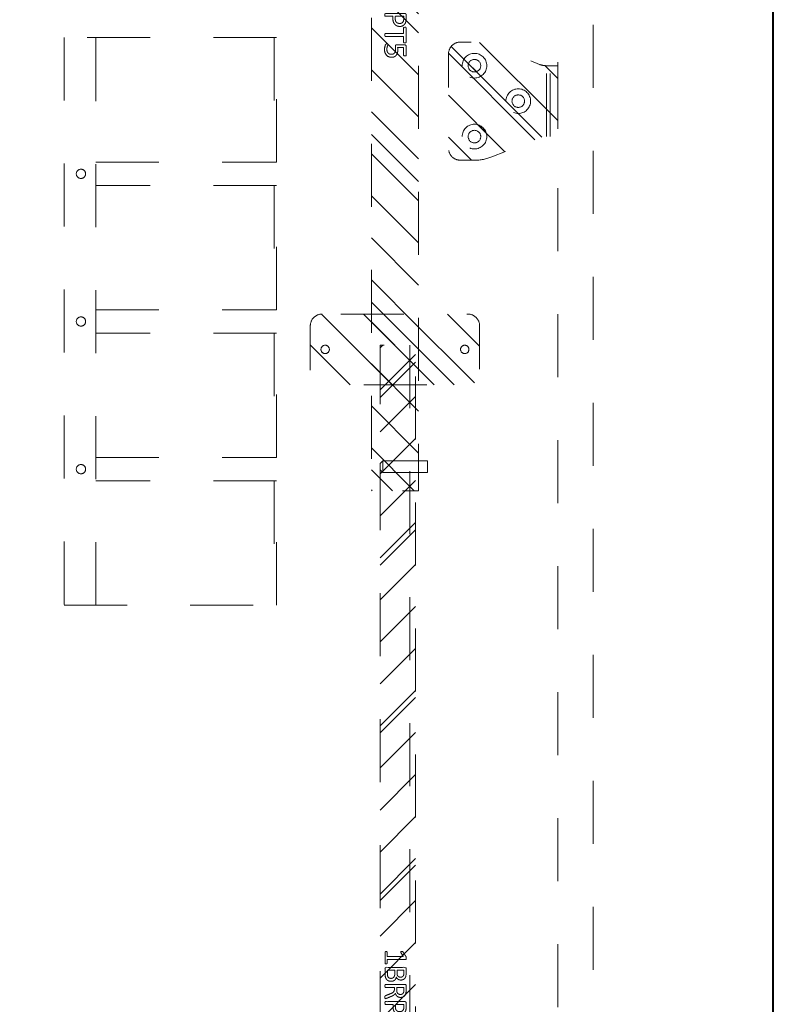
# Model space of a CAD drawing. Header units: inches. Extents: x -463 to -294, y -230 to 12.
# Tile 50 of 68: x -347 to -332, y -26 to -5. Entities that reach past the tile are written whole.
import ezdxf

# ---------------------------------------------------------------- set-up
doc = ezdxf.new("R2010")
doc.units = ezdxf.units.IN
doc.header["$LTSCALE"] = 32
doc.header["$MEASUREMENT"] = 0
doc.linetypes.add('Dash Style-1', pattern=[0.083328, 0.041656, -0.041672])
for name, color, linetype, lineweight in [('DashLine', 7, 'Dash Style-1', 13), ('DashLineFill', 7, 'Dash Style-1', 13), ('Drawing', 7, 'Continuous', 18), ('Metal-DeskStructure', 7, 'Continuous', 13), ('None', 7, 'Continuous', 18), ('SolidLine', 7, 'Continuous', 15), ('Wood_1-H', 7, 'Continuous', 13), ('Wood_1-V', 7, 'Continuous', 13)]:
    doc.layers.add(name, color=color, linetype=linetype, lineweight=lineweight)
pattern_1 = [(45, (0, 0), (-1.61302, 1.93572), []), (45, (-1.0608, 1.0608), (-0.472346, 0.416761), [])]

# ---------------------------------------------------------------- blocks, each defined once
blk = doc.blocks.new('Group-13')
at = {"layer": 'Wood_1-H'}
for points in [[(27.936, 22.895), (27.936, -48.877)], [(27.936, -47.814), (27.936, 22.895), (27.936, 22.895)], [(27.936, -48.877), (27.956, -48.877), (27.956, 22.895), (27.936, 22.895), (27.936, -48.877)], [(27.936, 22.895), (27.956, 22.895), (27.956, -47.814), (27.936, -47.814), (27.936, 22.895)], [(27.956, 22.895), (27.956, -48.877)], [(27.956, -47.814), (27.956, 22.895), (27.956, 22.895)]]:
    blk.add_lwpolyline(points, dxfattribs=at)
at = {"layer": 'Wood_1-V'}
for points in [[(-2.025, -48.877), (27.936, -48.877), (27.936, 22.895), (-2.025, 22.895), (-2.025, -48.877)], [(-2.025, 22.895), (27.936, 22.895), (27.936, -47.814), (-2.025, -47.814), (-2.025, 22.895)], [(27.936, 22.895), (27.936, -48.877)], [(27.936, -47.814), (27.936, 22.895), (27.936, 22.895)]]:
    blk.add_lwpolyline(points, dxfattribs=at)
blk = doc.blocks.new('Group-44')
at = {"layer": 'Metal-DeskStructure', "color": 7}
for points, knots in [([(-0.187, 1.906), (-0.194, 1.906), (-0.208, 1.909), (-0.211, 1.917), (-0.211, 2.036), (-0.211, 2.155), (-0.209, 2.159), (-0.204, 2.162), (-0.194, 2.164), (-0.181, 2.164), (-0.172, 2.162), (-0.167, 2.161), (-0.163, 2.155), (-0.163, 2.106), (-0.163, 2.059), (0.007, 2.059), (0.177, 2.059), (0.151, 2.102), (0.125, 2.146), (0.123, 2.151), (0.121, 2.161), (0.125, 2.164), (0.136, 2.166), (0.148, 2.166), (0.158, 2.166), (0.164, 2.164), (0.167, 2.161), (0.169, 2.157), (0.202, 2.105), (0.236, 2.054), (0.237, 2.052), (0.237, 2.048), (0.239, 2.042), (0.239, 2.025), (0.239, 2.007), (0.236, 2.002), (0.232, 2), (0.034, 2), (-0.163, 2), (-0.163, 1.959), (-0.163, 1.915), (-0.167, 1.911), (-0.172, 1.908), (-0.181, 1.906), (-0.187, 1.906)], [0, 0, 0, 0.00261, 0.007831, 0.010441, 0.176195, 0.178805, 0.181415, 0.184026, 0.186636, 0.188594, 0.190551, 0.192509, 0.194467, 0.244389, 0.244389, 0.424498, 0.424498, 0.47805, 0.47805, 0.484241, 0.490432, 0.496622, 0.502813, 0.507071, 0.510941, 0.514811, 0.518682, 0.518682, 0.576295, 0.576295, 0.578743, 0.58119, 0.583638, 0.590247, 0.593184, 0.596122, 0.599059, 0.911881, 0.911881, 0.976501, 0.982376, 0.988251, 0.994125, 1, 1, 1]), ([(-0.082, 1.535), (-0.104, 1.535), (-0.139, 1.546), (-0.169, 1.564), (-0.189, 1.592), (-0.211, 1.642), (-0.211, 1.749), (-0.211, 1.815), (-0.2, 1.83), (0.013, 1.83), (0.226, 1.83), (0.237, 1.815), (0.237, 1.757), (0.237, 1.666), (0.221, 1.614), (0.193, 1.581), (0.151, 1.562), (0.108, 1.562), (0.079, 1.57), (0.055, 1.585), (0.034, 1.609), (0.029, 1.622), (0.025, 1.603), (0.007, 1.572), (-0.021, 1.548), (-0.06, 1.535), (-0.082, 1.535)], [0, 0, 0, 0.031455, 0.06291, 0.094366, 0.125821, 0.188731, 0.266159, 0.275837, 0.285516, 0.435531, 0.44521, 0.454888, 0.521427, 0.574659, 0.627891, 0.681123, 0.734355, 0.762747, 0.791139, 0.819531, 0.847924, 0.847924, 0.885943, 0.923962, 0.961981, 1, 1, 1]), ([(-0.086, 1.598), (-0.065, 1.598), (-0.036, 1.61), (-0.015, 1.634), (-0.004, 1.671), (-0.004, 1.735), (-0.004, 1.771), (-0.083, 1.771), (-0.161, 1.771), (-0.161, 1.728), (-0.161, 1.644), (-0.133, 1.61), (-0.104, 1.598), (-0.086, 1.598)], [0, 0, 0, 0.079156, 0.158312, 0.237468, 0.316624, 0.419526, 0.419526, 0.643799, 0.643799, 0.767809, 0.883905, 0.941952, 1, 1, 1]), ([(0.117, 1.623), (0.134, 1.623), (0.16, 1.633), (0.178, 1.653), (0.188, 1.684), (0.188, 1.74), (0.188, 1.771), (0.116, 1.771), (0.044, 1.771), (0.044, 1.737), (0.044, 1.681), (0.055, 1.651), (0.075, 1.633), (0.103, 1.623), (0.117, 1.623)], [0, 0, 0, 0.074499, 0.148998, 0.223496, 0.297995, 0.395417, 0.395417, 0.61891, 0.61891, 0.724928, 0.793696, 0.862464, 0.931232, 1, 1, 1]), ([(-0.202, 1.168), (-0.205, 1.168), (-0.209, 1.17), (-0.211, 1.178), (-0.213, 1.191), (-0.213, 1.209), (-0.211, 1.22), (-0.209, 1.228), (-0.204, 1.231), (-0.198, 1.233), (-0.145, 1.253), (-0.093, 1.274), (-0.074, 1.281), (-0.045, 1.296), (-0.023, 1.318), (-0.012, 1.348), (-0.012, 1.387), (-0.012, 1.407), (-0.107, 1.407), (-0.205, 1.407), (-0.209, 1.41), (-0.211, 1.418), (-0.213, 1.429), (-0.213, 1.445), (-0.211, 1.456), (-0.209, 1.464), (-0.205, 1.467), (0.006, 1.467), (0.226, 1.467), (0.237, 1.453), (0.237, 1.397), (0.237, 1.333), (0.236, 1.311), (0.234, 1.301), (0.23, 1.276), (0.21, 1.235), (0.18, 1.209), (0.141, 1.194), (0.097, 1.194), (0.06, 1.207), (0.033, 1.229), (0.014, 1.263), (0.007, 1.281), (0.001, 1.27), (-0.014, 1.252), (-0.034, 1.237), (-0.062, 1.224), (-0.078, 1.216), (-0.127, 1.196), (-0.176, 1.176), (-0.189, 1.17), (-0.2, 1.168), (-0.202, 1.168)], [0, 0, 0, 0.004018, 0.008035, 0.012053, 0.01607, 0.020088, 0.024105, 0.028123, 0.03214, 0.03214, 0.070951, 0.070951, 0.084634, 0.098317, 0.112001, 0.125684, 0.138745, 0.138745, 0.202807, 0.205295, 0.207782, 0.21027, 0.212758, 0.214748, 0.216739, 0.218729, 0.220719, 0.332671, 0.339637, 0.346603, 0.391882, 0.407555, 0.423229, 0.423229, 0.466696, 0.510164, 0.553631, 0.597099, 0.640566, 0.684033, 0.727501, 0.770968, 0.770968, 0.798042, 0.825115, 0.852188, 0.879262, 0.879262, 0.958132, 0.958132, 0.979066, 1, 1, 1]), ([(0.112, 1.257), (0.14, 1.257), (0.175, 1.281), (0.184, 1.309), (0.186, 1.318), (0.188, 1.34), (0.188, 1.382), (0.188, 1.407), (0.112, 1.407), (0.036, 1.407), (0.036, 1.378), (0.036, 1.325), (0.047, 1.292), (0.07, 1.268), (0.097, 1.257), (0.112, 1.257)], [0, 0, 0, 0.142515, 0.285031, 0.285031, 0.330993, 0.376955, 0.445899, 0.445899, 0.655281, 0.655281, 0.734439, 0.800829, 0.867219, 0.93361, 1, 1, 1]), ([(0.106, 0.831), (0.071, 0.831), (0.018, 0.853), (-0.019, 0.893), (-0.041, 0.952), (-0.041, 1.02), (-0.041, 1.045), (-0.121, 1.045), (-0.205, 1.045), (-0.209, 1.048), (-0.211, 1.056), (-0.213, 1.067), (-0.213, 1.083), (-0.211, 1.094), (-0.209, 1.102), (-0.205, 1.105), (0.005, 1.105), (0.225, 1.105), (0.237, 1.091), (0.237, 1.034), (0.237, 0.971), (0.234, 0.945), (0.226, 0.908), (0.204, 0.871), (0.173, 0.843), (0.13, 0.831), (0.106, 0.831)], [0, 0, 0, 0.066268, 0.132535, 0.198803, 0.26507, 0.303966, 0.303966, 0.429297, 0.43506, 0.440822, 0.446584, 0.452347, 0.456957, 0.461567, 0.466177, 0.470786, 0.728938, 0.745073, 0.761208, 0.845107, 0.870922, 0.896738, 0.922553, 0.948369, 0.974184, 1, 1, 1]), ([(0.101, 0.893), (0.129, 0.893), (0.165, 0.914), (0.182, 0.943), (0.188, 0.974), (0.188, 1.018), (0.188, 1.045), (0.098, 1.045), (0.009, 1.045), (0.009, 1.018), (0.009, 0.965), (0.022, 0.928), (0.047, 0.904), (0.081, 0.893), (0.101, 0.893)], [0, 0, 0, 0.053098, 0.106195, 0.159293, 0.212391, 0.297937, 0.297937, 0.584068, 0.584068, 0.669615, 0.752211, 0.834807, 0.917404, 1, 1, 1]), ([(0.212, 0.481), (0.206, 0.481), (0.195, 0.481), (0.189, 0.484), (0.186, 0.49), (0.186, 0.554), (0.186, 0.617), (-0.008, 0.617), (-0.205, 0.617), (-0.209, 0.621), (-0.211, 0.628), (-0.213, 0.639), (-0.213, 0.656), (-0.211, 0.667), (-0.209, 0.674), (-0.205, 0.678), (-0.008, 0.678), (0.186, 0.678), (0.186, 0.741), (0.186, 0.805), (0.189, 0.811), (0.195, 0.813), (0.204, 0.815), (0.217, 0.815), (0.228, 0.813), (0.234, 0.811), (0.237, 0.805), (0.237, 0.648), (0.237, 0.49), (0.234, 0.484), (0.228, 0.481), (0.217, 0.481), (0.212, 0.481)], [0, 0, 0, 0.003046, 0.005389, 0.007733, 0.010076, 0.089744, 0.089744, 0.335779, 0.340465, 0.345152, 0.349838, 0.354524, 0.360382, 0.36624, 0.372099, 0.377957, 0.6855, 0.6855, 0.785085, 0.788014, 0.790943, 0.793872, 0.796801, 0.798998, 0.801195, 0.803391, 0.805588, 0.991213, 0.99341, 0.995606, 0.997803, 1, 1, 1]), ([(0.212, 0.169), (0.204, 0.169), (0.19, 0.171), (0.177, 0.174), (0.173, 0.176), (-0.014, 0.257), (-0.2, 0.338), (-0.207, 0.342), (-0.213, 0.353), (-0.213, 0.367), (-0.213, 0.386), (-0.211, 0.399), (-0.207, 0.405), (-0.2, 0.405), (-0.196, 0.403), (-0.006, 0.318), (0.184, 0.233), (0.184, 0.34), (0.184, 0.455), (0.199, 0.46), (0.217, 0.46), (0.226, 0.458), (0.234, 0.457), (0.237, 0.451), (0.237, 0.317), (0.237, 0.182), (0.236, 0.174), (0.228, 0.17), (0.219, 0.169), (0.212, 0.169)], [0, 0, 0, 0.003834, 0.011501, 0.015334, 0.015334, 0.204205, 0.204205, 0.211872, 0.215706, 0.220361, 0.226932, 0.233502, 0.240073, 0.246644, 0.246644, 0.578118, 0.578118, 0.748549, 0.760303, 0.772058, 0.777095, 0.782132, 0.78717, 0.792207, 0.969775, 0.977331, 0.984888, 0.992444, 1, 1, 1])]:
    blk.add_open_spline(points, degree=2, knots=knots, dxfattribs=at)
blk = doc.blocks.new('1BRPT7-CChannel-762 (2D)')
at = {"layer": 'DashLineFill', "linetype": 'Continuous', "lineweight": 13}
h = blk.add_hatch(dxfattribs=at)
h.set_pattern_fill('Steel', color=253, style=0, pattern_type=2)
h.set_pattern_definition(pattern_1)
h.paths.add_polyline_path([(-0.313, 0.417), (-0.313, 15), (0.437, 15), (0.437, -15), (-0.313, -15), (-0.313, -0.417)])
at = {"layer": 'DashLine'}
blk.add_line((0.311, 15), (0.311, -15), dxfattribs=at)
at = {"layer": 'DashLineFill', "flags": 128}
blk.add_lwpolyline([(-0.313, 0.417), (-0.313, 15), (0.437, 15), (0.437, -15), (-0.313, -15), (-0.313, -0.417)], dxfattribs=at)
at = {"layer": 'Metal-DeskStructure', "color": 7}
blk.add_blockref('Group-44', (0, 0), dxfattribs=at)
blk = doc.blocks.new('Group-48')
at = {"layer": 'DashLine'}
for p, q in [((20.086, 0.689), (19.836, 0.689)), ((19.836, 0.689), (19.836, -0.255)), ((20.086, -0.255), (20.086, 0.689)), ((19.836, -0.255), (19.892, -0.311)), ((19.84, -0.255), (19.836, -0.255)), ((19.852, -0.255), (19.84, -0.255)), ((19.872, -0.255), (19.852, -0.255)), ((19.898, -0.255), (19.872, -0.255)), ((19.901, -0.311), (19.892, -0.311)), ((19.928, -0.255), (19.898, -0.255)), ((19.912, -0.311), (19.901, -0.311)), ((19.926, -0.311), (19.912, -0.311)), ((19.943, -0.311), (19.926, -0.311)), ((19.961, -0.255), (19.928, -0.255)), ((19.978, -0.311), (19.943, -0.311)), ((19.993, -0.255), (19.961, -0.255)), ((19.995, -0.311), (19.978, -0.311)), ((20.023, -0.255), (19.993, -0.255)), ((20.009, -0.311), (19.995, -0.311)), ((20.02, -0.311), (20.009, -0.311)), ((20.027, -0.311), (20.02, -0.311)), ((20.049, -0.255), (20.023, -0.255)), ((20.029, -0.311), (20.027, -0.311)), ((20.029, -0.311), (20.086, -0.255)), ((20.069, -0.255), (20.049, -0.255)), ((20.081, -0.255), (20.069, -0.255)), ((20.086, -0.255), (20.081, -0.255))]:
    blk.add_line(p, q, dxfattribs=at)
blk = doc.blocks.new('Group-49')
at = {"layer": 'Metal-DeskStructure', "color": 7}
for points, knots in [([(9.57, -0.189), (9.57, -0.197), (9.568, -0.211), (9.559, -0.213), (9.44, -0.213), (9.321, -0.213), (9.318, -0.212), (9.314, -0.206), (9.312, -0.197), (9.312, -0.184), (9.314, -0.175), (9.316, -0.169), (9.321, -0.165), (9.37, -0.165), (9.417, -0.165), (9.417, 0.004), (9.417, 0.174), (9.374, 0.148), (9.331, 0.122), (9.325, 0.121), (9.316, 0.119), (9.312, 0.122), (9.31, 0.133), (9.31, 0.146), (9.31, 0.156), (9.312, 0.161), (9.316, 0.165), (9.319, 0.167), (9.371, 0.2), (9.423, 0.233), (9.425, 0.235), (9.428, 0.235), (9.434, 0.237), (9.451, 0.237), (9.469, 0.237), (9.474, 0.233), (9.476, 0.229), (9.476, 0.031), (9.476, -0.165), (9.517, -0.165), (9.561, -0.165), (9.565, -0.169), (9.569, -0.175), (9.57, -0.184), (9.57, -0.189)], [0, 0, 0, 0.00261, 0.007831, 0.010441, 0.176195, 0.178805, 0.181415, 0.184026, 0.186636, 0.188594, 0.190551, 0.192509, 0.194467, 0.244389, 0.244389, 0.424498, 0.424498, 0.47805, 0.47805, 0.484241, 0.490432, 0.496622, 0.502813, 0.507071, 0.510941, 0.514811, 0.518682, 0.518682, 0.576295, 0.576295, 0.578743, 0.58119, 0.583638, 0.590247, 0.593184, 0.596122, 0.599059, 0.911881, 0.911881, 0.976501, 0.982376, 0.988251, 0.994125, 1, 1, 1]), ([(9.942, -0.084), (9.942, -0.106), (9.93, -0.141), (9.912, -0.171), (9.884, -0.191), (9.835, -0.213), (9.727, -0.213), (9.661, -0.213), (9.646, -0.202), (9.646, 0.011), (9.646, 0.224), (9.661, 0.235), (9.719, 0.235), (9.811, 0.235), (9.862, 0.218), (9.895, 0.191), (9.914, 0.148), (9.914, 0.106), (9.906, 0.076), (9.892, 0.052), (9.868, 0.032), (9.855, 0.026), (9.873, 0.023), (9.905, 0.004), (9.929, -0.023), (9.942, -0.062), (9.942, -0.084)], [0, 0, 0, 0.031455, 0.06291, 0.094366, 0.125821, 0.188731, 0.266159, 0.275837, 0.285516, 0.435531, 0.44521, 0.454888, 0.521427, 0.574659, 0.627891, 0.681123, 0.734355, 0.762747, 0.791139, 0.819531, 0.847924, 0.847924, 0.885943, 0.923962, 0.961981, 1, 1, 1]), ([(10.308, -0.204), (10.308, -0.208), (10.306, -0.212), (10.299, -0.213), (10.286, -0.215), (10.267, -0.215), (10.256, -0.213), (10.249, -0.212), (10.245, -0.206), (10.243, -0.201), (10.223, -0.148), (10.203, -0.095), (10.195, -0.077), (10.181, -0.047), (10.158, -0.025), (10.129, -0.014), (10.089, -0.014), (10.07, -0.014), (10.07, -0.109), (10.07, -0.208), (10.066, -0.212), (10.059, -0.213), (10.048, -0.215), (10.031, -0.215), (10.02, -0.213), (10.013, -0.212), (10.009, -0.208), (10.009, 0.003), (10.009, 0.224), (10.024, 0.235), (10.079, 0.235), (10.144, 0.235), (10.166, 0.233), (10.175, 0.231), (10.201, 0.228), (10.241, 0.207), (10.267, 0.178), (10.282, 0.139), (10.282, 0.095), (10.269, 0.058), (10.247, 0.03), (10.214, 0.012), (10.195, 0.004), (10.206, -0.001), (10.225, -0.016), (10.24, -0.036), (10.253, -0.064), (10.26, -0.081), (10.28, -0.129), (10.3, -0.178), (10.306, -0.191), (10.308, -0.202), (10.308, -0.204)], [0, 0, 0, 0.004018, 0.008035, 0.012053, 0.01607, 0.020088, 0.024105, 0.028123, 0.03214, 0.03214, 0.070951, 0.070951, 0.084634, 0.098317, 0.112001, 0.125684, 0.138745, 0.138745, 0.202807, 0.205295, 0.207782, 0.21027, 0.212758, 0.214748, 0.216739, 0.218729, 0.220719, 0.332671, 0.339637, 0.346603, 0.391882, 0.407555, 0.423229, 0.423229, 0.466696, 0.510164, 0.553631, 0.597099, 0.640566, 0.684033, 0.727501, 0.770968, 0.770968, 0.798042, 0.825115, 0.852188, 0.879262, 0.879262, 0.958132, 0.958132, 0.979066, 1, 1, 1]), ([(10.646, 0.104), (10.646, 0.069), (10.624, 0.015), (10.583, -0.022), (10.524, -0.044), (10.457, -0.044), (10.432, -0.044), (10.432, -0.124), (10.432, -0.208), (10.428, -0.212), (10.421, -0.213), (10.41, -0.215), (10.393, -0.215), (10.382, -0.213), (10.375, -0.212), (10.371, -0.208), (10.371, 0.002), (10.371, 0.222), (10.386, 0.235), (10.443, 0.235), (10.506, 0.235), (10.531, 0.231), (10.568, 0.224), (10.605, 0.202), (10.633, 0.17), (10.646, 0.128), (10.646, 0.104)], [0, 0, 0, 0.066268, 0.132535, 0.198803, 0.26507, 0.303966, 0.303966, 0.429297, 0.43506, 0.440822, 0.446584, 0.452347, 0.456957, 0.461567, 0.466177, 0.470786, 0.728938, 0.745073, 0.761208, 0.845107, 0.870922, 0.896738, 0.922553, 0.948369, 0.974184, 1, 1, 1]), ([(10.996, 0.209), (10.996, 0.203), (10.996, 0.193), (10.992, 0.187), (10.987, 0.183), (10.922, 0.183), (10.859, 0.183), (10.859, -0.01), (10.859, -0.208), (10.856, -0.212), (10.848, -0.213), (10.837, -0.215), (10.82, -0.215), (10.809, -0.213), (10.802, -0.212), (10.798, -0.208), (10.798, -0.01), (10.798, 0.183), (10.736, 0.183), (10.671, 0.183), (10.665, 0.187), (10.664, 0.193), (10.662, 0.202), (10.662, 0.215), (10.664, 0.226), (10.665, 0.231), (10.671, 0.235), (10.829, 0.235), (10.987, 0.235), (10.992, 0.231), (10.996, 0.226), (10.996, 0.215), (10.996, 0.209)], [0, 0, 0, 0.003046, 0.005389, 0.007733, 0.010076, 0.089744, 0.089744, 0.335779, 0.340465, 0.345152, 0.349838, 0.354524, 0.360382, 0.36624, 0.372099, 0.377957, 0.6855, 0.6855, 0.785085, 0.788014, 0.790943, 0.793872, 0.796801, 0.798998, 0.801195, 0.803391, 0.805588, 0.991213, 0.99341, 0.995606, 0.997803, 1, 1, 1]), ([(11.299, -0.07), (11.299, -0.105), (11.275, -0.162), (11.23, -0.201), (11.169, -0.221), (11.11, -0.221), (11.073, -0.213), (11.044, -0.206), (11.025, -0.197), (11.02, -0.193), (11.018, -0.188), (11.016, -0.182), (11.016, -0.172), (11.016, -0.162), (11.018, -0.153), (11.02, -0.145), (11.024, -0.143), (11.029, -0.143), (11.044, -0.153), (11.068, -0.162), (11.105, -0.171), (11.153, -0.171), (11.191, -0.16), (11.219, -0.136), (11.236, -0.101), (11.236, -0.053), (11.223, -0.022), (11.195, 0.001), (11.151, 0.012), (11.101, 0.012), (11.07, 0.008), (11.048, 0.008), (11.038, 0.017), (11.038, 0.121), (11.038, 0.224), (11.049, 0.235), (11.159, 0.235), (11.262, 0.235), (11.265, 0.231), (11.269, 0.226), (11.271, 0.215), (11.271, 0.196), (11.263, 0.183), (11.174, 0.183), (11.09, 0.183), (11.09, 0.12), (11.09, 0.056), (11.103, 0.058), (11.129, 0.06), (11.184, 0.06), (11.241, 0.041), (11.278, 0.008), (11.299, -0.04), (11.299, -0.07)], [0, 0, 0, 0.016248, 0.032495, 0.048743, 0.064991, 0.07474, 0.084488, 0.094237, 0.103985, 0.113734, 0.123483, 0.133231, 0.143955, 0.155653, 0.167352, 0.17905, 0.190748, 0.214145, 0.237542, 0.260938, 0.284335, 0.304389, 0.324444, 0.344498, 0.364552, 0.381743, 0.398934, 0.416124, 0.433315, 0.445134, 0.456952, 0.465394, 0.473836, 0.532936, 0.541379, 0.549822, 0.625104, 0.627919, 0.630733, 0.633547, 0.636362, 0.642928, 0.649495, 0.749089, 0.749089, 0.824606, 0.824606, 0.840082, 0.855558, 0.891668, 0.927779, 0.963889, 1, 1, 1]), ([(9.853, 0.115), (9.853, 0.132), (9.844, 0.157), (9.823, 0.176), (9.792, 0.185), (9.737, 0.185), (9.705, 0.185), (9.705, 0.113), (9.705, 0.041), (9.739, 0.041), (9.796, 0.041), (9.825, 0.052), (9.844, 0.073), (9.853, 0.1), (9.853, 0.115)], [0, 0, 0, 0.074499, 0.148998, 0.223496, 0.297995, 0.395417, 0.395417, 0.61891, 0.61891, 0.724928, 0.793696, 0.862464, 0.931232, 1, 1, 1]), ([(10.219, 0.109), (10.219, 0.137), (10.195, 0.172), (10.168, 0.181), (10.158, 0.183), (10.136, 0.185), (10.095, 0.185), (10.07, 0.185), (10.07, 0.109), (10.07, 0.034), (10.098, 0.034), (10.151, 0.034), (10.184, 0.045), (10.208, 0.067), (10.219, 0.095), (10.219, 0.109)], [0, 0, 0, 0.142515, 0.285031, 0.285031, 0.330993, 0.376955, 0.445899, 0.445899, 0.655281, 0.655281, 0.734439, 0.800829, 0.867219, 0.93361, 1, 1, 1]), ([(10.583, 0.098), (10.583, 0.126), (10.563, 0.163), (10.533, 0.18), (10.502, 0.185), (10.459, 0.185), (10.432, 0.185), (10.432, 0.096), (10.432, 0.006), (10.459, 0.006), (10.511, 0.006), (10.548, 0.019), (10.572, 0.045), (10.583, 0.078), (10.583, 0.098)], [0, 0, 0, 0.053098, 0.106195, 0.159293, 0.212391, 0.297937, 0.297937, 0.584068, 0.584068, 0.669615, 0.752211, 0.834807, 0.917404, 1, 1, 1]), ([(9.879, -0.088), (9.879, -0.068), (9.866, -0.038), (9.842, -0.018), (9.805, -0.007), (9.741, -0.007), (9.705, -0.007), (9.705, -0.085), (9.705, -0.164), (9.749, -0.164), (9.833, -0.164), (9.866, -0.136), (9.879, -0.106), (9.879, -0.088)], [0, 0, 0, 0.079156, 0.158312, 0.237468, 0.316624, 0.419526, 0.419526, 0.643799, 0.643799, 0.767809, 0.883905, 0.941952, 1, 1, 1])]:
    blk.add_open_spline(points, degree=2, knots=knots, dxfattribs=at)
blk = doc.blocks.new('1BRPT5-RightBeam (2D)')
at = {"layer": 'DashLineFill', "linetype": 'Continuous', "lineweight": 13}
h = blk.add_hatch(dxfattribs=at)
h.set_pattern_fill('Steel', color=253, style=0, pattern_type=2)
h.set_pattern_definition(pattern_1)
edge = h.paths.add_edge_path()
edge.add_arc((16.982, -1.541), 0.25, 180, 270)
edge.add_line((16.982, -1.791), (17.978, -1.791))
edge.add_arc((17.978, -1.541), 0.25, 270, 360)
edge.add_line((18.228, -1.541), (18.228, 1.541))
edge.add_arc((17.978, 1.541), 0.25, 0, 90)
edge.add_line((17.978, 1.791), (16.982, 1.791))
edge.add_arc((16.982, 1.541), 0.25, 90, 180)
edge.add_line((16.732, 1.541), (16.732, -1.541))
h = blk.add_hatch(dxfattribs=at)
h.set_pattern_fill('Steel', color=253, style=0, pattern_type=2)
h.set_pattern_definition(pattern_1)
h.paths.add_polyline_path([(-1.85, 0.5), (20.472, 0.5), (20.472, -0.5), (-1.85, -0.5)])
at = {"layer": 'DashLineFill', "flags": 128}
blk.add_lwpolyline([(16.732, -1.541, 0.414214), (16.982, -1.791), (17.978, -1.791, 0.414214), (18.228, -1.541), (18.228, 1.541, 0.414214), (17.978, 1.791), (16.982, 1.791, 0.414214), (16.732, 1.541)], format="xyb", close=True, dxfattribs=at)
blk.add_lwpolyline([(-1.85, 0.5), (20.472, 0.5), (20.472, -0.5), (-1.85, -0.5)], close=True, dxfattribs=at)
at = {"layer": 'SolidLine', "flags": 128}
for points in [[(17.569, 1.476), (17.568, 1.468), (17.567, 1.459), (17.565, 1.451), (17.562, 1.442), (17.558, 1.435), (17.554, 1.427), (17.549, 1.42), (17.543, 1.414), (17.537, 1.408), (17.53, 1.403), (17.522, 1.398), (17.514, 1.395), (17.506, 1.392), (17.498, 1.389), (17.489, 1.388), (17.48, 1.388), (17.472, 1.388), (17.463, 1.389), (17.455, 1.392), (17.446, 1.395), (17.439, 1.398), (17.431, 1.403), (17.424, 1.408), (17.418, 1.414), (17.412, 1.42), (17.407, 1.427), (17.402, 1.435), (17.398, 1.442), (17.396, 1.451), (17.393, 1.459), (17.392, 1.468), (17.392, 1.476), (17.392, 1.485), (17.393, 1.494), (17.396, 1.502), (17.398, 1.51), (17.402, 1.518), (17.407, 1.526), (17.412, 1.533), (17.418, 1.539), (17.424, 1.545), (17.431, 1.55), (17.439, 1.555), (17.446, 1.558), (17.455, 1.561), (17.463, 1.563), (17.472, 1.565), (17.48, 1.565), (17.489, 1.565), (17.498, 1.563), (17.506, 1.561), (17.514, 1.558), (17.522, 1.555), (17.53, 1.55), (17.537, 1.545), (17.543, 1.539), (17.549, 1.533), (17.554, 1.526), (17.558, 1.518), (17.562, 1.51), (17.565, 1.502), (17.567, 1.494), (17.568, 1.485)], [(17.569, -1.476), (17.568, -1.485), (17.567, -1.494), (17.565, -1.502), (17.562, -1.51), (17.558, -1.518), (17.554, -1.526), (17.549, -1.533), (17.543, -1.539), (17.537, -1.545), (17.53, -1.55), (17.522, -1.555), (17.514, -1.558), (17.506, -1.561), (17.498, -1.563), (17.489, -1.565), (17.48, -1.565), (17.472, -1.565), (17.463, -1.563), (17.455, -1.561), (17.446, -1.558), (17.439, -1.555), (17.431, -1.55), (17.424, -1.545), (17.418, -1.539), (17.412, -1.533), (17.407, -1.526), (17.402, -1.518), (17.398, -1.51), (17.396, -1.502), (17.393, -1.494), (17.392, -1.485), (17.392, -1.476), (17.392, -1.468), (17.393, -1.459), (17.396, -1.451), (17.398, -1.442), (17.402, -1.435), (17.407, -1.427), (17.412, -1.42), (17.418, -1.414), (17.424, -1.408), (17.431, -1.403), (17.439, -1.398), (17.446, -1.395), (17.455, -1.392), (17.463, -1.389), (17.472, -1.388), (17.48, -1.388), (17.489, -1.388), (17.498, -1.389), (17.506, -1.392), (17.514, -1.395), (17.522, -1.398), (17.53, -1.403), (17.537, -1.408), (17.543, -1.414), (17.549, -1.42), (17.554, -1.427), (17.558, -1.435), (17.562, -1.442), (17.565, -1.451), (17.567, -1.459), (17.568, -1.468)]]:
    blk.add_lwpolyline(points, close=True, dxfattribs=at)
at = {"layer": 'DashLine', "color": 7}
blk.add_blockref('Group-48', (0, 0), dxfattribs=at)
at = {"layer": 'Metal-DeskStructure', "color": 7}
blk.add_blockref('Group-49', (0, 0), dxfattribs=at)
blk = doc.blocks.new('Group-50')
at = {"layer": 'None', "color": 7, "rotation": 270}
blk.add_blockref('1BRPT5-RightBeam (2D)', (19.952, 20.139), dxfattribs=at)
at = {"layer": 'None', "color": 7}
blk.add_blockref('1BRPT7-CChannel-762 (2D)', (19.952, -12.249), dxfattribs=at)
blk = doc.blocks.new('Group-51')
at = {"layer": 'None'}
blk.add_blockref('Group-50', (0, 0), dxfattribs=at)
blk = doc.blocks.new('CatalystWireManager (2D)')
at = {"layer": 'DashLine'}
for p, q in [((6.008, 0), (-6, 0)), ((-6, 0), (-6, -4.488)), ((6.008, -4.488), (6.008, 0)), ((-6, -0.672), (6.008, -0.672)), ((-3.375, -4.488), (-3.375, -0.672)), ((-2.875, -0.672), (-2.875, -4.488)), ((-0.25, -4.488), (-0.25, -0.672)), ((0.25, -0.672), (0.25, -4.488)), ((2.875, -4.488), (2.875, -0.672)), ((3.375, -0.672), (3.375, -4.488)), ((-3.375, -4.439), (-6, -4.439)), ((-6, -4.488), (-3.375, -4.488)), ((-0.25, -4.439), (-2.875, -4.439)), ((-2.875, -4.488), (-0.25, -4.488)), ((2.875, -4.439), (0.25, -4.439)), ((0.25, -4.488), (2.875, -4.488)), ((6.008, -4.439), (3.375, -4.439)), ((3.375, -4.488), (6.008, -4.488))]:
    blk.add_line(p, q, dxfattribs=at)
at = {"layer": 'DashLine', "flags": 128}
for points in [[(-3.055, -0.285), (-3.049, -0.292), (-3.043, -0.3), (-3.038, -0.308), (-3.034, -0.317), (-3.031, -0.326), (-3.028, -0.335), (-3.027, -0.345), (-3.027, -0.354), (-3.027, -0.364), (-3.028, -0.374), (-3.031, -0.383), (-3.034, -0.392), (-3.038, -0.401), (-3.043, -0.409), (-3.049, -0.417), (-3.055, -0.424), (-3.063, -0.43), (-3.07, -0.436), (-3.079, -0.441), (-3.087, -0.445), (-3.096, -0.449), (-3.106, -0.451), (-3.115, -0.452), (-3.125, -0.453), (-3.135, -0.452), (-3.144, -0.451), (-3.154, -0.449), (-3.163, -0.445), (-3.171, -0.441), (-3.18, -0.436), (-3.187, -0.43), (-3.195, -0.424), (-3.201, -0.417), (-3.207, -0.409), (-3.212, -0.401), (-3.216, -0.392), (-3.219, -0.383), (-3.222, -0.374), (-3.223, -0.364), (-3.223, -0.354), (-3.223, -0.345), (-3.222, -0.335), (-3.219, -0.326), (-3.216, -0.317), (-3.212, -0.308), (-3.207, -0.3), (-3.201, -0.292), (-3.195, -0.285), (-3.187, -0.278), (-3.18, -0.272), (-3.171, -0.268), (-3.163, -0.263), (-3.154, -0.26), (-3.144, -0.258), (-3.135, -0.256), (-3.125, -0.256), (-3.115, -0.256), (-3.106, -0.258), (-3.096, -0.26), (-3.087, -0.263), (-3.079, -0.268), (-3.07, -0.272), (-3.063, -0.278)], [(0, -0.453), (-0.01, -0.452), (-0.019, -0.451), (-0.029, -0.449), (-0.038, -0.445), (-0.046, -0.441), (-0.055, -0.436), (-0.062, -0.43), (-0.07, -0.424), (-0.076, -0.417), (-0.082, -0.409), (-0.087, -0.401), (-0.091, -0.392), (-0.094, -0.383), (-0.097, -0.374), (-0.098, -0.364), (-0.098, -0.354), (-0.098, -0.345), (-0.097, -0.335), (-0.094, -0.326), (-0.091, -0.317), (-0.087, -0.308), (-0.082, -0.3), (-0.076, -0.292), (-0.07, -0.285), (-0.062, -0.278), (-0.055, -0.272), (-0.046, -0.268), (-0.038, -0.263), (-0.029, -0.26), (-0.019, -0.258), (-0.01, -0.256), (0, -0.256), (0.01, -0.256), (0.019, -0.258), (0.029, -0.26), (0.038, -0.263), (0.046, -0.268), (0.055, -0.272), (0.062, -0.278), (0.07, -0.285), (0.076, -0.292), (0.082, -0.3), (0.087, -0.308), (0.091, -0.317), (0.094, -0.326), (0.097, -0.335), (0.098, -0.345), (0.098, -0.354), (0.098, -0.364), (0.097, -0.374), (0.094, -0.383), (0.091, -0.392), (0.087, -0.401), (0.082, -0.409), (0.076, -0.417), (0.07, -0.424), (0.062, -0.43), (0.055, -0.436), (0.046, -0.441), (0.038, -0.445), (0.029, -0.449), (0.019, -0.451), (0.01, -0.452)], [(3.125, -0.453), (3.115, -0.452), (3.106, -0.451), (3.096, -0.449), (3.087, -0.445), (3.079, -0.441), (3.07, -0.436), (3.063, -0.43), (3.055, -0.424), (3.049, -0.417), (3.043, -0.409), (3.038, -0.401), (3.034, -0.392), (3.031, -0.383), (3.028, -0.374), (3.027, -0.364), (3.027, -0.354), (3.027, -0.345), (3.028, -0.335), (3.031, -0.326), (3.034, -0.317), (3.038, -0.308), (3.043, -0.3), (3.049, -0.292), (3.055, -0.285), (3.063, -0.278), (3.07, -0.272), (3.079, -0.268), (3.087, -0.263), (3.096, -0.26), (3.106, -0.258), (3.115, -0.256), (3.125, -0.256), (3.135, -0.256), (3.144, -0.258), (3.154, -0.26), (3.163, -0.263), (3.171, -0.268), (3.18, -0.272), (3.187, -0.278), (3.195, -0.285), (3.201, -0.292), (3.207, -0.3), (3.212, -0.308), (3.216, -0.317), (3.219, -0.326), (3.222, -0.335), (3.223, -0.345), (3.223, -0.354), (3.223, -0.364), (3.222, -0.374), (3.219, -0.383), (3.216, -0.392), (3.212, -0.401), (3.207, -0.409), (3.201, -0.417), (3.195, -0.424), (3.187, -0.43), (3.18, -0.436), (3.171, -0.441), (3.163, -0.445), (3.154, -0.449), (3.144, -0.451), (3.135, -0.452)]]:
    blk.add_lwpolyline(points, close=True, dxfattribs=at)
blk = doc.blocks.new('Group-72')
at = {"layer": 'DashLineFill', "linetype": 'Continuous', "lineweight": 13}
h = blk.add_hatch(dxfattribs=at)
h.set_pattern_fill('Steel', color=253, style=0, pattern_type=2)
h.set_pattern_definition(pattern_1)
h.paths.add_polyline_path([(0.75, 2.026), (0.776, 2.024), (0.801, 2.02), (0.826, 2.014), (0.85, 2.006), (0.873, 1.995), (0.895, 1.982), (0.916, 1.966), (0.935, 1.949), (0.952, 1.93), (0.967, 1.91), (0.98, 1.888), (0.991, 1.864), (1, 1.84), (1.006, 1.815), (1.01, 1.79), (1.011, 1.765), (1.01, 1.739), (1.006, 1.714), (1, 1.689), (0.991, 1.665), (0.98, 1.642), (0.967, 1.62), (0.952, 1.599), (0.935, 1.58), (0.916, 1.563), (0.895, 1.548), (0.873, 1.534), (0.85, 1.523), (0.826, 1.515), (0.801, 1.509), (0.776, 1.505), (0.75, 1.504), (0.724, 1.505), (0.699, 1.509), (0.674, 1.515), (0.65, 1.523), (0.627, 1.534), (0.605, 1.548), (0.584, 1.563), (0.565, 1.58), (0.548, 1.599), (0.533, 1.62), (0.52, 1.642), (0.509, 1.665), (0.5, 1.689), (0.494, 1.714), (0.49, 1.739), (0.489, 1.765), (0.49, 1.79), (0.494, 1.815), (0.5, 1.84), (0.509, 1.864), (0.52, 1.888), (0.533, 1.91), (0.548, 1.93), (0.565, 1.949), (0.584, 1.966), (0.605, 1.982), (0.627, 1.995), (0.65, 2.006), (0.674, 2.014), (0.699, 2.02), (0.724, 2.024)])
h = blk.add_hatch(dxfattribs=at)
h.set_pattern_fill('Steel', color=253, style=0, pattern_type=2)
h.set_pattern_definition(pattern_1)
h.paths.add_polyline_path([(0.75, 1.897), (0.763, 1.897), (0.776, 1.895), (0.789, 1.892), (0.801, 1.887), (0.813, 1.882), (0.824, 1.875), (0.834, 1.867), (0.844, 1.859), (0.853, 1.849), (0.86, 1.838), (0.867, 1.827), (0.873, 1.815), (0.877, 1.803), (0.88, 1.79), (0.882, 1.778), (0.883, 1.765), (0.882, 1.752), (0.88, 1.739), (0.877, 1.726), (0.873, 1.714), (0.867, 1.702), (0.86, 1.691), (0.853, 1.68), (0.844, 1.671), (0.834, 1.662), (0.824, 1.654), (0.813, 1.647), (0.801, 1.642), (0.789, 1.637), (0.776, 1.634), (0.763, 1.632), (0.75, 1.632), (0.737, 1.632), (0.724, 1.634), (0.711, 1.637), (0.699, 1.642), (0.687, 1.647), (0.676, 1.654), (0.666, 1.662), (0.656, 1.671), (0.647, 1.68), (0.64, 1.691), (0.633, 1.702), (0.627, 1.714), (0.623, 1.726), (0.62, 1.739), (0.618, 1.752), (0.617, 1.765), (0.618, 1.778), (0.62, 1.79), (0.623, 1.803), (0.627, 1.815), (0.633, 1.827), (0.64, 1.838), (0.647, 1.849), (0.656, 1.859), (0.666, 1.867), (0.676, 1.875), (0.687, 1.882), (0.699, 1.887), (0.711, 1.892), (0.724, 1.895), (0.737, 1.897)])
at = {"layer": 'DashLineFill', "flags": 128}
for points in [[(0.75, 2.026), (0.776, 2.024), (0.801, 2.02), (0.826, 2.014), (0.85, 2.006), (0.873, 1.995), (0.895, 1.982), (0.916, 1.966), (0.935, 1.949), (0.952, 1.93), (0.967, 1.91), (0.98, 1.888), (0.991, 1.864), (1, 1.84), (1.006, 1.815), (1.01, 1.79), (1.011, 1.765), (1.01, 1.739), (1.006, 1.714), (1, 1.689), (0.991, 1.665), (0.98, 1.642), (0.967, 1.62), (0.952, 1.599), (0.935, 1.58), (0.916, 1.563), (0.895, 1.548), (0.873, 1.534), (0.85, 1.523), (0.826, 1.515), (0.801, 1.509), (0.776, 1.505), (0.75, 1.504), (0.724, 1.505), (0.699, 1.509), (0.674, 1.515), (0.65, 1.523), (0.627, 1.534), (0.605, 1.548), (0.584, 1.563), (0.565, 1.58), (0.548, 1.599), (0.533, 1.62), (0.52, 1.642), (0.509, 1.665), (0.5, 1.689), (0.494, 1.714), (0.49, 1.739), (0.489, 1.765), (0.49, 1.79), (0.494, 1.815), (0.5, 1.84), (0.509, 1.864), (0.52, 1.888), (0.533, 1.91), (0.548, 1.93), (0.565, 1.949), (0.584, 1.966), (0.605, 1.982), (0.627, 1.995), (0.65, 2.006), (0.674, 2.014), (0.699, 2.02), (0.724, 2.024)], [(0.75, 1.897), (0.763, 1.897), (0.776, 1.895), (0.789, 1.892), (0.801, 1.887), (0.813, 1.882), (0.824, 1.875), (0.834, 1.867), (0.844, 1.859), (0.853, 1.849), (0.86, 1.838), (0.867, 1.827), (0.873, 1.815), (0.877, 1.803), (0.88, 1.79), (0.882, 1.778), (0.883, 1.765), (0.882, 1.752), (0.88, 1.739), (0.877, 1.726), (0.873, 1.714), (0.867, 1.702), (0.86, 1.691), (0.853, 1.68), (0.844, 1.671), (0.834, 1.662), (0.824, 1.654), (0.813, 1.647), (0.801, 1.642), (0.789, 1.637), (0.776, 1.634), (0.763, 1.632), (0.75, 1.632), (0.737, 1.632), (0.724, 1.634), (0.711, 1.637), (0.699, 1.642), (0.687, 1.647), (0.676, 1.654), (0.666, 1.662), (0.656, 1.671), (0.647, 1.68), (0.64, 1.691), (0.633, 1.702), (0.627, 1.714), (0.623, 1.726), (0.62, 1.739), (0.618, 1.752), (0.617, 1.765), (0.618, 1.778), (0.62, 1.79), (0.623, 1.803), (0.627, 1.815), (0.633, 1.827), (0.64, 1.838), (0.647, 1.849), (0.656, 1.859), (0.666, 1.867), (0.676, 1.875), (0.687, 1.882), (0.699, 1.887), (0.711, 1.892), (0.724, 1.895), (0.737, 1.897)]]:
    blk.add_lwpolyline(points, close=True, dxfattribs=at)
blk = doc.blocks.new('Group-73')
at = {"layer": 'DashLineFill', "linetype": 'Continuous', "lineweight": 13}
h = blk.add_hatch(dxfattribs=at)
h.set_pattern_fill('Steel', color=253, style=0, pattern_type=2)
h.set_pattern_definition(pattern_1)
h.paths.add_polyline_path([(-0.75, 2.026), (-0.724, 2.024), (-0.699, 2.02), (-0.674, 2.014), (-0.65, 2.006), (-0.627, 1.995), (-0.605, 1.982), (-0.584, 1.966), (-0.565, 1.949), (-0.548, 1.93), (-0.533, 1.91), (-0.52, 1.888), (-0.509, 1.864), (-0.5, 1.84), (-0.494, 1.815), (-0.49, 1.79), (-0.489, 1.765), (-0.49, 1.739), (-0.494, 1.714), (-0.5, 1.689), (-0.509, 1.665), (-0.52, 1.642), (-0.533, 1.62), (-0.548, 1.599), (-0.565, 1.58), (-0.584, 1.563), (-0.605, 1.548), (-0.627, 1.534), (-0.65, 1.523), (-0.674, 1.515), (-0.699, 1.509), (-0.724, 1.505), (-0.75, 1.504), (-0.776, 1.505), (-0.801, 1.509), (-0.826, 1.515), (-0.85, 1.523), (-0.873, 1.534), (-0.895, 1.548), (-0.916, 1.563), (-0.935, 1.58), (-0.952, 1.599), (-0.967, 1.62), (-0.98, 1.642), (-0.991, 1.665), (-1, 1.689), (-1.006, 1.714), (-1.01, 1.739), (-1.011, 1.765), (-1.01, 1.79), (-1.006, 1.815), (-1, 1.84), (-0.991, 1.864), (-0.98, 1.888), (-0.967, 1.91), (-0.952, 1.93), (-0.935, 1.949), (-0.916, 1.966), (-0.895, 1.982), (-0.873, 1.995), (-0.85, 2.006), (-0.826, 2.014), (-0.801, 2.02), (-0.776, 2.024)])
h = blk.add_hatch(dxfattribs=at)
h.set_pattern_fill('Steel', color=253, style=0, pattern_type=2)
h.set_pattern_definition(pattern_1)
h.paths.add_polyline_path([(-0.75, 1.897), (-0.737, 1.897), (-0.724, 1.895), (-0.711, 1.892), (-0.699, 1.887), (-0.687, 1.882), (-0.676, 1.875), (-0.666, 1.867), (-0.656, 1.859), (-0.647, 1.849), (-0.64, 1.838), (-0.633, 1.827), (-0.627, 1.815), (-0.623, 1.803), (-0.62, 1.79), (-0.618, 1.778), (-0.617, 1.765), (-0.618, 1.752), (-0.62, 1.739), (-0.623, 1.726), (-0.627, 1.714), (-0.633, 1.702), (-0.64, 1.691), (-0.647, 1.68), (-0.656, 1.671), (-0.666, 1.662), (-0.676, 1.654), (-0.687, 1.647), (-0.699, 1.642), (-0.711, 1.637), (-0.724, 1.634), (-0.737, 1.632), (-0.75, 1.632), (-0.763, 1.632), (-0.776, 1.634), (-0.789, 1.637), (-0.801, 1.642), (-0.813, 1.647), (-0.824, 1.654), (-0.834, 1.662), (-0.844, 1.671), (-0.853, 1.68), (-0.86, 1.691), (-0.867, 1.702), (-0.873, 1.714), (-0.877, 1.726), (-0.88, 1.739), (-0.882, 1.752), (-0.883, 1.765), (-0.882, 1.778), (-0.88, 1.79), (-0.877, 1.803), (-0.873, 1.815), (-0.867, 1.827), (-0.86, 1.838), (-0.853, 1.849), (-0.844, 1.859), (-0.834, 1.867), (-0.824, 1.875), (-0.813, 1.882), (-0.801, 1.887), (-0.789, 1.892), (-0.776, 1.895), (-0.763, 1.897)])
at = {"layer": 'DashLineFill', "flags": 128}
for points in [[(-0.75, 2.026), (-0.724, 2.024), (-0.699, 2.02), (-0.674, 2.014), (-0.65, 2.006), (-0.627, 1.995), (-0.605, 1.982), (-0.584, 1.966), (-0.565, 1.949), (-0.548, 1.93), (-0.533, 1.91), (-0.52, 1.888), (-0.509, 1.864), (-0.5, 1.84), (-0.494, 1.815), (-0.49, 1.79), (-0.489, 1.765), (-0.49, 1.739), (-0.494, 1.714), (-0.5, 1.689), (-0.509, 1.665), (-0.52, 1.642), (-0.533, 1.62), (-0.548, 1.599), (-0.565, 1.58), (-0.584, 1.563), (-0.605, 1.548), (-0.627, 1.534), (-0.65, 1.523), (-0.674, 1.515), (-0.699, 1.509), (-0.724, 1.505), (-0.75, 1.504), (-0.776, 1.505), (-0.801, 1.509), (-0.826, 1.515), (-0.85, 1.523), (-0.873, 1.534), (-0.895, 1.548), (-0.916, 1.563), (-0.935, 1.58), (-0.952, 1.599), (-0.967, 1.62), (-0.98, 1.642), (-0.991, 1.665), (-1, 1.689), (-1.006, 1.714), (-1.01, 1.739), (-1.011, 1.765), (-1.01, 1.79), (-1.006, 1.815), (-1, 1.84), (-0.991, 1.864), (-0.98, 1.888), (-0.967, 1.91), (-0.952, 1.93), (-0.935, 1.949), (-0.916, 1.966), (-0.895, 1.982), (-0.873, 1.995), (-0.85, 2.006), (-0.826, 2.014), (-0.801, 2.02), (-0.776, 2.024)], [(-0.75, 1.897), (-0.737, 1.897), (-0.724, 1.895), (-0.711, 1.892), (-0.699, 1.887), (-0.687, 1.882), (-0.676, 1.875), (-0.666, 1.867), (-0.656, 1.859), (-0.647, 1.849), (-0.64, 1.838), (-0.633, 1.827), (-0.627, 1.815), (-0.623, 1.803), (-0.62, 1.79), (-0.618, 1.778), (-0.617, 1.765), (-0.618, 1.752), (-0.62, 1.739), (-0.623, 1.726), (-0.627, 1.714), (-0.633, 1.702), (-0.64, 1.691), (-0.647, 1.68), (-0.656, 1.671), (-0.666, 1.662), (-0.676, 1.654), (-0.687, 1.647), (-0.699, 1.642), (-0.711, 1.637), (-0.724, 1.634), (-0.737, 1.632), (-0.75, 1.632), (-0.763, 1.632), (-0.776, 1.634), (-0.789, 1.637), (-0.801, 1.642), (-0.813, 1.647), (-0.824, 1.654), (-0.834, 1.662), (-0.844, 1.671), (-0.853, 1.68), (-0.86, 1.691), (-0.867, 1.702), (-0.873, 1.714), (-0.877, 1.726), (-0.88, 1.739), (-0.882, 1.752), (-0.883, 1.765), (-0.882, 1.778), (-0.88, 1.79), (-0.877, 1.803), (-0.873, 1.815), (-0.867, 1.827), (-0.86, 1.838), (-0.853, 1.849), (-0.844, 1.859), (-0.834, 1.867), (-0.824, 1.875), (-0.813, 1.882), (-0.801, 1.887), (-0.789, 1.892), (-0.776, 1.895), (-0.763, 1.897)]]:
    blk.add_lwpolyline(points, close=True, dxfattribs=at)
blk = doc.blocks.new('Group-74')
at = {"layer": 'DashLineFill', "linetype": 'Continuous', "lineweight": 13}
h = blk.add_hatch(dxfattribs=at)
h.set_pattern_fill('Steel', color=253, style=0, pattern_type=2)
h.set_pattern_definition(pattern_1)
h.paths.add_polyline_path([(0, 1.099), (0.026, 1.098), (0.051, 1.094), (0.076, 1.088), (0.1, 1.079), (0.123, 1.068), (0.145, 1.055), (0.166, 1.04), (0.185, 1.023), (0.202, 1.004), (0.217, 0.983), (0.23, 0.961), (0.241, 0.938), (0.25, 0.914), (0.256, 0.889), (0.26, 0.864), (0.261, 0.838), (0.26, 0.813), (0.256, 0.787), (0.25, 0.762), (0.241, 0.738), (0.23, 0.715), (0.217, 0.693), (0.202, 0.673), (0.185, 0.654), (0.166, 0.636), (0.145, 0.621), (0.123, 0.608), (0.1, 0.597), (0.076, 0.588), (0.051, 0.582), (0.026, 0.579), (0, 0.577), (-0.026, 0.579), (-0.051, 0.582), (-0.076, 0.588), (-0.1, 0.597), (-0.123, 0.608), (-0.145, 0.621), (-0.166, 0.636), (-0.185, 0.654), (-0.202, 0.673), (-0.217, 0.693), (-0.23, 0.715), (-0.241, 0.738), (-0.25, 0.762), (-0.256, 0.787), (-0.26, 0.813), (-0.261, 0.838), (-0.26, 0.864), (-0.256, 0.889), (-0.25, 0.914), (-0.241, 0.938), (-0.23, 0.961), (-0.217, 0.983), (-0.202, 1.004), (-0.185, 1.023), (-0.166, 1.04), (-0.145, 1.055), (-0.123, 1.068), (-0.1, 1.079), (-0.076, 1.088), (-0.051, 1.094), (-0.026, 1.098)])
h = blk.add_hatch(dxfattribs=at)
h.set_pattern_fill('Steel', color=253, style=0, pattern_type=2)
h.set_pattern_definition(pattern_1)
h.paths.add_polyline_path([(0, 0.971), (0.013, 0.97), (0.026, 0.969), (0.039, 0.965), (0.051, 0.961), (0.063, 0.955), (0.074, 0.949), (0.084, 0.941), (0.094, 0.932), (0.103, 0.922), (0.11, 0.912), (0.117, 0.901), (0.123, 0.889), (0.127, 0.877), (0.13, 0.864), (0.132, 0.851), (0.133, 0.838), (0.132, 0.825), (0.13, 0.812), (0.127, 0.8), (0.123, 0.787), (0.117, 0.776), (0.11, 0.764), (0.103, 0.754), (0.094, 0.744), (0.084, 0.735), (0.074, 0.728), (0.063, 0.721), (0.051, 0.715), (0.039, 0.711), (0.026, 0.708), (0.013, 0.706), (0, 0.705), (-0.013, 0.706), (-0.026, 0.708), (-0.039, 0.711), (-0.051, 0.715), (-0.063, 0.721), (-0.074, 0.728), (-0.084, 0.735), (-0.094, 0.744), (-0.103, 0.754), (-0.11, 0.764), (-0.117, 0.776), (-0.123, 0.787), (-0.127, 0.8), (-0.13, 0.812), (-0.132, 0.825), (-0.133, 0.838), (-0.132, 0.851), (-0.13, 0.864), (-0.127, 0.877), (-0.123, 0.889), (-0.117, 0.901), (-0.11, 0.912), (-0.103, 0.922), (-0.094, 0.932), (-0.084, 0.941), (-0.074, 0.949), (-0.063, 0.955), (-0.051, 0.961), (-0.039, 0.965), (-0.026, 0.969), (-0.013, 0.97)])
at = {"layer": 'DashLineFill', "flags": 128}
for points in [[(0, 1.099), (0.026, 1.098), (0.051, 1.094), (0.076, 1.088), (0.1, 1.079), (0.123, 1.068), (0.145, 1.055), (0.166, 1.04), (0.185, 1.023), (0.202, 1.004), (0.217, 0.983), (0.23, 0.961), (0.241, 0.938), (0.25, 0.914), (0.256, 0.889), (0.26, 0.864), (0.261, 0.838), (0.26, 0.813), (0.256, 0.787), (0.25, 0.762), (0.241, 0.738), (0.23, 0.715), (0.217, 0.693), (0.202, 0.673), (0.185, 0.654), (0.166, 0.636), (0.145, 0.621), (0.123, 0.608), (0.1, 0.597), (0.076, 0.588), (0.051, 0.582), (0.026, 0.579), (0, 0.577), (-0.026, 0.579), (-0.051, 0.582), (-0.076, 0.588), (-0.1, 0.597), (-0.123, 0.608), (-0.145, 0.621), (-0.166, 0.636), (-0.185, 0.654), (-0.202, 0.673), (-0.217, 0.693), (-0.23, 0.715), (-0.241, 0.738), (-0.25, 0.762), (-0.256, 0.787), (-0.26, 0.813), (-0.261, 0.838), (-0.26, 0.864), (-0.256, 0.889), (-0.25, 0.914), (-0.241, 0.938), (-0.23, 0.961), (-0.217, 0.983), (-0.202, 1.004), (-0.185, 1.023), (-0.166, 1.04), (-0.145, 1.055), (-0.123, 1.068), (-0.1, 1.079), (-0.076, 1.088), (-0.051, 1.094), (-0.026, 1.098)], [(0, 0.971), (0.013, 0.97), (0.026, 0.969), (0.039, 0.965), (0.051, 0.961), (0.063, 0.955), (0.074, 0.949), (0.084, 0.941), (0.094, 0.932), (0.103, 0.922), (0.11, 0.912), (0.117, 0.901), (0.123, 0.889), (0.127, 0.877), (0.13, 0.864), (0.132, 0.851), (0.133, 0.838), (0.132, 0.825), (0.13, 0.812), (0.127, 0.8), (0.123, 0.787), (0.117, 0.776), (0.11, 0.764), (0.103, 0.754), (0.094, 0.744), (0.084, 0.735), (0.074, 0.728), (0.063, 0.721), (0.051, 0.715), (0.039, 0.711), (0.026, 0.708), (0.013, 0.706), (0, 0.705), (-0.013, 0.706), (-0.026, 0.708), (-0.039, 0.711), (-0.051, 0.715), (-0.063, 0.721), (-0.074, 0.728), (-0.084, 0.735), (-0.094, 0.744), (-0.103, 0.754), (-0.11, 0.764), (-0.117, 0.776), (-0.123, 0.787), (-0.127, 0.8), (-0.13, 0.812), (-0.132, 0.825), (-0.133, 0.838), (-0.132, 0.851), (-0.13, 0.864), (-0.127, 0.877), (-0.123, 0.889), (-0.117, 0.901), (-0.11, 0.912), (-0.103, 0.922), (-0.094, 0.932), (-0.084, 0.941), (-0.074, 0.949), (-0.063, 0.955), (-0.051, 0.961), (-0.039, 0.965), (-0.026, 0.969), (-0.013, 0.97)]]:
    blk.add_lwpolyline(points, close=True, dxfattribs=at)
blk = doc.blocks.new('SlateModestyBracket (2D)')
at = {"layer": 'DashLineFill', "linetype": 'Continuous', "lineweight": 13}
h = blk.add_hatch(dxfattribs=at)
h.set_pattern_fill('Steel', color=253, style=0, pattern_type=2)
h.set_pattern_definition(pattern_1)
edge = h.paths.add_edge_path()
edge.add_line((0.75, 0), (-0.75, 0))
edge.add_line((-0.75, 0), (-0.75, 0.243))
edge.add_arc((-1.144, 0.243), 0.394, 0, 21.7452)
edge.add_line((-0.778, 0.389), (-1.179, 1.394))
edge.add_arc((-0.25, 1.765), 1, 180, 201.7452, ccw=False)
edge.add_line((-1.25, 1.765), (-1.25, 2.063))
edge.add_arc((-1, 2.063), 0.25, 90, 180, ccw=False)
edge.add_line((-1, 2.313), (1, 2.313))
edge.add_arc((1, 2.063), 0.25, 0, 90, ccw=False)
edge.add_line((1.25, 2.063), (1.25, 1.765))
edge.add_arc((0.25, 1.765), 1, 338.2548, 360, ccw=False)
edge.add_line((1.179, 1.394), (0.778, 0.389))
edge.add_arc((1.144, 0.243), 0.394, 158.2548, 180)
edge.add_line((0.75, 0.243), (0.75, 0))
at = {"layer": 'DashLineFill', "transparency": 33554687}
for p, q in [((-0.75, 0.243), (0.75, 0.243)), ((-0.75, 0.165), (0.75, 0.165))]:
    blk.add_line(p, q, dxfattribs=at)
at = {"layer": 'DashLineFill', "flags": 128}
blk.add_lwpolyline([(0.75, 0), (-0.75, 0), (-0.75, 0.243, 0.095167), (-0.778, 0.389), (-1.179, 1.394, -0.095167), (-1.25, 1.765), (-1.25, 2.063, -0.414214), (-1, 2.313), (1, 2.313, -0.414214), (1.25, 2.063), (1.25, 1.765, -0.095167), (1.179, 1.394), (0.778, 0.389, 0.095167), (0.75, 0.243)], format="xyb", close=True, dxfattribs=at)
at = {"layer": 'DashLineFill', "color": 7}
for name in ['Group-73', 'Group-72', 'Group-74']:
    blk.add_blockref(name, (0, 0), dxfattribs=at)
blk = doc.blocks.new('Group-75')
at = {"layer": 'DashLine', "flags": 128}
blk.add_lwpolyline([(-27.008, 0.748), (27.008, 0.748), (27.008, 0), (-27.008, 0)], close=True, dxfattribs=at)
at = {"layer": 'DashLine', "color": 7}
blk.add_blockref('SlateModestyBracket (2D)', (21.496, 0.748), dxfattribs=at)
blk = doc.blocks.new('Group-76')
at = {"layer": 'None'}
blk.add_blockref('Group-75', (0, 0), dxfattribs=at)
blk = doc.blocks.new('SL Modesty Panel (2D)')
at = {"layer": 'None'}
blk.add_blockref('Group-76', (0, 0), dxfattribs=at)
at = {"layer": 'Drawing', "color": 0, "flags": 1}
for tag in ['Catalog', 'FinishGroup', 'Custom', 'Discount', 'Tag', 'Item1', 'Item2', 'Item3', 'Item4', 'Item5', 'Item6', 'Item7', 'Item8', 'Item9', 'Item10', 'Item11', 'Item12', 'Item13', 'Item14', 'Item15', 'Item16', 'Item17', 'Item18', 'Item19', 'Item20', 'Item21', 'Item22', 'Item23', 'Item24', 'Item25', 'Option1', 'Option2', 'Option3', 'Option4', 'Option5', 'Option6', 'Option7', 'Option8', 'Option9', 'Option10', 'Option11', 'Option12']:
    blk.add_attdef(tag, (21.085, -40.591), '', height=0.00709, dxfattribs=at)

msp = doc.modelspace()

# ---------------------------------------------------------------- block references
at = {"layer": 'Drawing', "rotation": 90}
msp.add_blockref('SL Modesty Panel (2D)', (-335.313, -28.561), dxfattribs=at)
at = {"layer": 'None'}
for name in ['Group-13', 'Group-51']:
    msp.add_blockref(name, (-359.459, -14.977), dxfattribs=at)
at = {"layer": 'None', "color": 7, "rotation": 90}
msp.add_blockref('CatalystWireManager (2D)', (-346.504, -11.728), dxfattribs=at)

doc.saveas('drawing.dxf')
